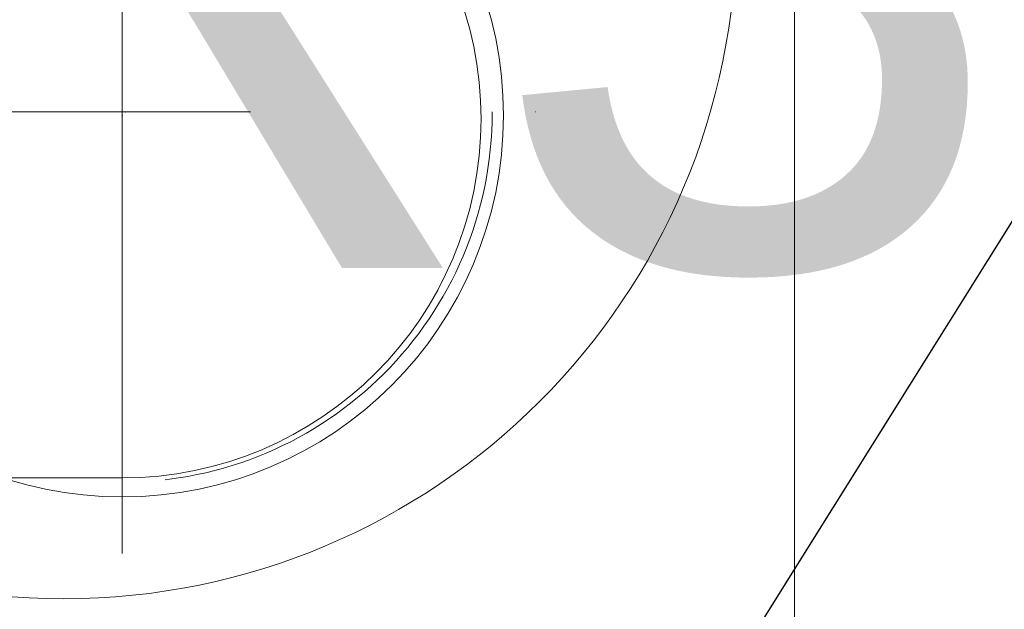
# Model space of a CAD drawing. Header units: millimetres. Extents: x -367720 to -162733, y 309172 to 337444.
# Tile 179 of 256: x -353205 to -352986, y 323942 to 324074. Entities that reach past the tile are written whole.
import ezdxf
from ezdxf.enums import TextEntityAlignment as Align

# ---------------------------------------------------------------- set-up
doc = ezdxf.new("R2010")
doc.units = ezdxf.units.MM
doc.header["$LTSCALE"] = 10
doc.header["$MEASUREMENT"] = 0
doc.linetypes.add('ACAD_ISO03W100', pattern=[30, 12, -18])
doc.linetypes.add('DASHDOT', pattern=[25.4, 12.7, -6.35, 0, -6.35])
doc.layers.get('0').update_dxf_attribs({"color": 255, "lineweight": 13})
for name, color, linetype, lineweight in [('LATS_EQ_HRUNIT_ANNO', 190, 'Continuous', 0), ('VZ1', 6, 'Continuous', 18), ('vzt-izolace', 50, 'Continuous', 9), ('vzt-odvod', 6, 'Continuous', 40), ('vzt-osy', 50, 'DASHDOT', 9), ('vzt-popis', 81, 'Continuous', 20), ('vzt-přívod', 2, 'Continuous', 40), ('vzt-spiro', 50, 'Continuous', 5), ('vzt-tenká', 2, 'Continuous', 20), ('vzt-čárkkovaná', 50, 'ACAD_ISO03W100', 9)]:
    doc.layers.add(name, color=color, linetype=linetype, lineweight=lineweight)
doc.layers.add('VZT_pozice', color=1, linetype='Continuous')
doc.styles.add('LATS_ANNO', font='arial.ttf')
doc.styles.add('ROMANS', font='ROMANS.shx', dxfattribs={"height": 80})

# ---------------------------------------------------------------- blocks, each defined once
blk = doc.blocks.new('LATS_BRANCH_ANNO')
blk.add_circle((0, 0), 150)
at = {"color": 0, "style": 'LATS_ANNO'}
blk.add_attdef('IDX_ID', text='', height=150, dxfattribs=at).set_placement((1.21, -1.3), align=Align.MIDDLE_CENTER)
blk = doc.blocks.new('A$C44164CF6')
at = {"layer": 'LATS_EQ_HRUNIT_ANNO', "ltscale": 5}
ref = blk.add_blockref('LATS_BRANCH_ANNO', (1587.48, 5174.71), dxfattribs=at)
ref.add_attrib('IDX_ID', 'HR3', dxfattribs={"layer": '0', "height": 150, "style": 'LATS_ANNO'}).set_placement((1588.69, 5173.4), align=Align.MIDDLE_CENTER)
at = {"layer": 'VZ1', "extrusion": (0, -1, -1.22461e-16), "style": 'ROMANS', "width": 0.8, "flags": 1}
for tag, p in [('MATERIAL', (-2269.09, 3112.52, -14812.16)), ('PRIRUBA', (-2269.09, 3112.52, -14812.16)), ('PRUTOK', (-2269.09, 3112.52, -14812.16)), ('PLOCHA', (-2269.09, 3112.52, -14812.16)), ('OBVOD', (-2269.09, 3112.52, -14812.16)), ('NAZEV', (-2269.09, 3112.52, -14812.16)), ('KOTA', (-2269.09, 3112.52, -14812.16)), ('USEK', (-2269.09, 3112.52, -14812.16)), ('TVAR', (-2269.09, 3112.52, -14812.16)), ('POS', (-2269.09, 3112.52, -14812.16)), ('NB2', (-2269.09, 3112.52, -14812.16)), ('NB1', (-2269.09, 3112.52, -14812.16)), ('DB', (-2269.09, 3112.52, -14812.16)), ('DA', (-2269.09, 3112.52, -14812.16)), ('B2', (-2269.09, 3112.52, -14812.16)), ('B1', (-2269.09, 3112.52, -14812.16)), ('A2', (-2269.09, 3112.52, -14812.16)), ('A1', (-2269.09, 3112.52, -14812.16)), ('LT', (-2269.09, 3112.52, -14812.16)), ('MATERIAL', (99885.33, 3112.52, -14812.16)), ('PRIRUBA', (99885.33, 3112.52, -14812.16)), ('PRUTOK', (99885.33, 3112.52, -14812.16)), ('PLOCHA', (99885.33, 3112.52, -14812.16)), ('OBVOD', (99885.33, 3112.52, -14812.16)), ('NAZEV', (99885.33, 3112.52, -14812.16)), ('KOTA', (99885.33, 3112.52, -14812.16)), ('USEK', (99885.33, 3112.52, -14812.16)), ('TVAR', (99885.33, 3112.52, -14812.16)), ('POS', (99885.33, 3112.52, -14812.16)), ('NB2', (99885.33, 3112.52, -14812.16)), ('NB1', (99885.33, 3112.52, -14812.16)), ('DB', (99885.33, 3112.52, -14812.16)), ('DA', (99885.33, 3112.52, -14812.16)), ('B2', (99885.33, 3112.52, -14812.16)), ('B1', (99885.33, 3112.52, -14812.16)), ('A2', (99885.33, 3112.52, -14812.16)), ('A1', (99885.33, 3112.52, -14812.16)), ('LT', (99885.33, 3112.52, -14812.16))]:
    blk.add_attdef(tag, p, '', height=1, rotation=180, dxfattribs=at)
at = {"layer": 'VZ1', "extrusion": (1.22461e-16, 1, 4.44089e-16), "style": 'ROMANS', "width": 0.8, "flags": 1}
for tag, p in [('MATERIAL', (2269.09, 2852.52, 14812.16)), ('PRIRUBA', (2269.09, 2852.52, 14812.16)), ('IZOLACE', (2269.09, 2852.52, 14812.16)), ('PRUTOK', (2269.09, 2852.52, 14812.16)), ('PLOCHA', (2269.09, 2852.52, 14812.16)), ('NASTCE', (2269.09, 2852.52, 14812.16)), ('OBVOD', (2269.09, 2852.52, 14812.16)), ('NAZEV', (2269.09, 2852.52, 14812.16)), ('KOTA', (2269.09, 2852.52, 14812.16)), ('USEK', (2269.09, 2852.52, 14812.16)), ('TVAR', (2269.09, 2852.52, 14812.16)), ('POS', (2269.09, 2852.52, 14812.16)), ('NB2', (2269.09, 2852.52, 14812.16)), ('NB1', (2269.09, 2852.52, 14812.16)), ('B1', (2269.09, 2852.52, 14812.16)), ('VS', (2269.09, 2852.52, 14812.16)), ('A1', (2269.09, 2852.52, 14812.16)), ('LT', (2269.09, 2852.52, 14812.16)), ('MATERIAL', (-99885.33, 2852.52, 14812.16)), ('PRIRUBA', (-99885.33, 2852.52, 14812.16)), ('IZOLACE', (-99885.33, 2852.52, 14812.16)), ('PRUTOK', (-99885.33, 2852.52, 14812.16)), ('PLOCHA', (-99885.33, 2852.52, 14812.16)), ('NASTCE', (-99885.33, 2852.52, 14812.16)), ('OBVOD', (-99885.33, 2852.52, 14812.16)), ('NAZEV', (-99885.33, 2852.52, 14812.16)), ('KOTA', (-99885.33, 2852.52, 14812.16)), ('USEK', (-99885.33, 2852.52, 14812.16)), ('TVAR', (-99885.33, 2852.52, 14812.16)), ('POS', (-99885.33, 2852.52, 14812.16)), ('NB2', (-99885.33, 2852.52, 14812.16)), ('NB1', (-99885.33, 2852.52, 14812.16)), ('B1', (-99885.33, 2852.52, 14812.16)), ('VS', (-99885.33, 2852.52, 14812.16)), ('A1', (-99885.33, 2852.52, 14812.16)), ('LT', (-99885.33, 2852.52, 14812.16))]:
    blk.add_attdef(tag, p, '', height=1, dxfattribs=at)
blk = doc.blocks.new('A$C075450A5')
at = {"layer": 'vzt-spiro'}
blk.add_line((0, 80), (148.51, 80), dxfattribs=at)
blk.add_arc((0, 0), 80, 90, 270, dxfattribs=at)
blk = doc.blocks.new('A$C585E0356')
at = {"layer": 'vzt-osy'}
for p, q in [((0, -98.38), (0, 98.38)), ((-98.38, 0), (98.38, 0))]:
    blk.add_line(p, q, dxfattribs=at)
for p in [(0, -0.78), (0.78, 0)]:
    blk.add_point(p, dxfattribs=at)
at = {"layer": 'vzt-tenká', "ltscale": 100}
blk.add_circle((0, -0.78), 85, dxfattribs=at)
at = {"layer": 'vzt-čárkkovaná'}
blk.add_circle((0, 0), 82.5, dxfattribs=at)
blk = doc.blocks.new('A$C44067DDB')
at = {"layer": 'vzt-izolace'}
h = blk.add_hatch(dxfattribs=at)
h.set_pattern_fill('CROSS', color=256, scale=500)
h.set_pattern_definition([(0, (-810420.72, 117365.74), (125, 125), [62.5, -187.5]), (90, (-810389.47, 117334.5), (-125, 125), [62.5, -187.5])])
edge = h.paths.add_edge_path()
edge.add_line((13267.2892, 11556.6431), (13267.2892, 11280.9155))
edge = h.paths.add_edge_path()
edge.add_line((13284.6221, 11556.6431), (13284.6221, 11280.9155))
edge = h.paths.add_edge_path()
edge.add_arc((13035.0379, 11420.1415), 135, 67.808393, 292.191607)
edge = h.paths.add_edge_path(flags=16)
edge.add_arc((13035.0379, 11420.1415), 125, 90, 270)
edge = h.paths.add_edge_path()
edge.add_line((13035.0379, 11545.1415), (13267.0793, 11545.1415))
edge = h.paths.add_edge_path()
edge.add_line((13267.2892, 11556.6431), (13284.6221, 11556.6431))
edge = h.paths.add_edge_path()
edge.add_line((13035.0379, 11295.1415), (13267.2892, 11295.1415))
edge = h.paths.add_edge_path()
edge.add_line((13267.2892, 11280.9155), (13284.6221, 11280.9155))
edge = h.paths.add_edge_path()
edge.add_line((13345.0379, 11545.1415), (13345.0379, 11295.1415))
edge = h.paths.add_edge_path()
edge.add_line((13345.0379, 11545.1415), (13284.6221, 11545.1415))
edge = h.paths.add_edge_path()
edge.add_line((13345.0379, 11295.1415), (13284.6221, 11295.1415))
edge = h.paths.add_edge_path()
edge.add_line((13436.2892, 11836.6431), (13436.2892, 11560.9155))
edge = h.paths.add_edge_path()
edge.add_line((13453.6221, 11836.6431), (13453.6221, 11560.9155))
edge = h.paths.add_edge_path()
edge.add_arc((13204.0379, 11700.1415), 135, 67.808393, 292.191607)
edge = h.paths.add_edge_path(flags=16)
edge.add_arc((13204.0379, 11700.1415), 125, 90, 270)
edge = h.paths.add_edge_path()
edge.add_line((13204.0379, 11825.1415), (13436.0793, 11825.1415))
edge = h.paths.add_edge_path()
edge.add_line((13436.2892, 11836.6431), (13453.6221, 11836.6431))
edge = h.paths.add_edge_path()
edge.add_line((13204.0379, 11575.1415), (13436.2892, 11575.1415))
edge = h.paths.add_edge_path()
edge.add_line((13436.2892, 11560.9155), (13453.6221, 11560.9155))
edge = h.paths.add_edge_path()
edge.add_line((13514.0379, 11825.1415), (13514.0379, 11575.1415))
edge = h.paths.add_edge_path()
edge.add_line((13514.0379, 11825.1415), (13453.6221, 11825.1415))
edge = h.paths.add_edge_path()
edge.add_line((13514.0379, 11575.1415), (13453.6221, 11575.1415))
edge = h.paths.add_edge_path()
edge.add_line((13501.3145, 11825.8656), (13501.3145, 11835.8595))
edge = h.paths.add_edge_path()
edge.add_line((13501.3145, 11835.8595), (13519.0632, 11835.8595))
edge = h.paths.add_edge_path()
edge.add_line((13519.0632, 11835.8595), (13519.0632, 11564.4235))
edge = h.paths.add_edge_path()
edge.add_line((13501.3145, 11825.8656), (13501.3145, 11564.4235))
edge = h.paths.add_edge_path()
edge.add_line((13887.8161, 11467.8902), (13612.0885, 11467.8902))
edge = h.paths.add_edge_path()
edge.add_line((13612.0885, 11467.8902), (13612.0885, 11450.5573))
edge = h.paths.add_edge_path()
edge.add_line((13601.7955, 11825.1415), (13775.8336, 11724.6606))
edge = h.paths.add_edge_path()
edge.add_line((13775.8336, 11724.6606), (13876.3145, 11550.6225))
edge = h.paths.add_edge_path()
edge.add_line((13519.0632, 11825.1415), (13601.7955, 11825.1415))
edge = h.paths.add_edge_path()
edge.add_line((13534.8082, 11575.1415), (13592.8209, 11541.6479))
edge = h.paths.add_edge_path()
edge.add_line((13592.8209, 11541.6479), (13626.3145, 11483.6352))
edge = h.paths.add_edge_path()
edge.add_line((13626.3145, 11483.6352), (13626.3145, 11467.8902))
edge = h.paths.add_edge_path()
edge.add_line((13876.3145, 11550.6225), (13876.3145, 11468.1))
edge = h.paths.add_edge_path()
edge.add_line((13501.3145, 11564.4235), (13519.0632, 11564.4235))
edge = h.paths.add_edge_path()
edge.add_line((13519.0632, 11575.1415), (13534.8082, 11575.1415))
edge = h.paths.add_edge_path()
edge.add_line((13887.8161, 11467.8902), (13887.8161, 11450.5573))
edge = h.paths.add_edge_path()
edge.add_line((13887.8161, 11450.5573), (13612.0885, 11450.5573))
edge = h.paths.add_edge_path()
edge.add_line((13876.3145, 11390.1415), (13626.002, 11390.1415))
edge = h.paths.add_edge_path()
edge.add_line((13876.3145, 11390.1415), (13876.3145, 11450.5573))
edge = h.paths.add_edge_path()
edge.add_line((13626.002, 11390.1415), (13626.002, 11450.5573))
edge = h.paths.add_edge_path()
edge.add_line((13441.3145, 11825.1415), (13441.3145, 11574.829))
edge = h.paths.add_edge_path()
edge.add_line((13441.3145, 11574.829), (13501.3145, 11574.829))
edge = h.paths.add_edge_path()
edge.add_line((13441.3145, 11825.1415), (13501.3145, 11825.1415))
edge = h.paths.add_edge_path()
edge.add_line((13388.5379, 10975.785), (13388.5379, 11225.785))
edge = h.paths.add_edge_path()
edge.add_line((13388.5379, 11225.785), (13448.5379, 11225.785))
edge = h.paths.add_edge_path()
edge.add_line((13448.5379, 11229.785), (13448.5379, 10971.785))
edge = h.paths.add_edge_path()
edge.add_line((13448.5379, 11229.785), (13456.5379, 11229.785))
edge = h.paths.add_edge_path()
edge.add_line((13456.5379, 11229.785), (13456.5379, 10971.785))
edge = h.paths.add_edge_path()
edge.add_line((13594.5379, 11184.785), (13594.5379, 11016.785))
edge = h.paths.add_edge_path()
edge.add_line((13602.5379, 11184.785), (13602.5379, 11016.785))
edge = h.paths.add_edge_path()
edge.add_line((13642.5379, 11180.785), (13602.5379, 11180.785))
edge = h.paths.add_edge_path()
edge.add_line((13642.5379, 11020.785), (13642.5379, 11180.785))
edge = h.paths.add_edge_path()
edge.add_line((13602.5379, 11184.785), (13594.5379, 11184.785))
edge = h.paths.add_edge_path()
edge.add_line((13456.5379, 11225.785), (13594.5379, 11180.785))
edge = h.paths.add_edge_path()
edge.add_line((13388.5379, 10975.785), (13448.5379, 10975.785))
edge = h.paths.add_edge_path()
edge.add_line((13448.5379, 10971.785), (13456.5379, 10971.785))
edge = h.paths.add_edge_path()
edge.add_line((13642.5379, 11020.785), (13602.5379, 11020.785))
edge = h.paths.add_edge_path()
edge.add_line((13602.5379, 11016.785), (13594.5379, 11016.785))
edge = h.paths.add_edge_path()
edge.add_line((13456.5379, 10975.785), (13594.5379, 11020.785))
edge = h.paths.add_edge_path()
edge.add_line((13376.0379, 10975.785), (13263.249, 10975.785))
edge = h.paths.add_edge_path()
edge.add_line((13376.0379, 11225.785), (13265.0678, 11225.785))
edge = h.paths.add_edge_path()
edge.add_arc((13205.0379, 11100.785), 137.5, 0, 360)
edge = h.paths.add_edge_path()
edge.add_line((13012.1629, 10963.285), (13012.1629, 11100.785))
edge = h.paths.add_edge_path()
edge.add_line((13024.6629, 11100.785), (13024.6629, 10963.285))
edge = h.paths.add_edge_path()
edge.add_line((13148.6633, 10975.785), (13024.6629, 10975.785))
edge = h.paths.add_edge_path()
edge.add_line((13145.6319, 11225.785), (13024.6629, 11225.785))
edge = h.paths.add_edge_path()
edge.add_line((12952.1629, 11100.785), (12952.1629, 11225.785))
edge = h.paths.add_edge_path()
edge.add_line((13012.1629, 11238.285), (13012.1629, 11100.785))
edge = h.paths.add_edge_path()
edge.add_line((13024.6629, 11100.785), (13024.6629, 11238.285))
edge = h.paths.add_edge_path()
edge.add_line((12952.1629, 11225.785), (13012.1629, 11225.785))
edge = h.paths.add_edge_path()
edge.add_line((13012.1629, 11238.285), (13024.6629, 11238.285))
edge = h.paths.add_edge_path()
edge.add_line((12952.1629, 11100.785), (12952.1629, 10975.785))
edge = h.paths.add_edge_path()
edge.add_line((12952.1629, 10975.785), (13012.1629, 10975.785))
edge = h.paths.add_edge_path(flags=16)
edge.add_arc((13205.0379, 11100.785), 125, 0, 360)
edge = h.paths.add_edge_path()
edge.add_line((13012.1629, 10963.285), (13024.6629, 10963.285))
edge = h.paths.add_edge_path()
edge.add_line((13388.5379, 10963.285), (13388.5379, 11100.785))
edge = h.paths.add_edge_path()
edge.add_line((13376.0379, 11100.785), (13376.0379, 10963.285))
edge = h.paths.add_edge_path()
edge.add_line((13376.0379, 11100.785), (13376.0379, 11238.285))
edge = h.paths.add_edge_path()
edge.add_line((13388.5379, 11238.285), (13388.5379, 11100.785))
edge = h.paths.add_edge_path(flags=16)
edge.add_line((13448.5379, 11100.785), (13448.5379, 11225.785))
edge = h.paths.add_edge_path()
edge.add_line((13388.5379, 11238.285), (13376.0379, 11238.285))
edge = h.paths.add_edge_path(flags=16)
edge.add_line((13448.5379, 11100.785), (13448.5379, 10975.785))
edge = h.paths.add_edge_path()
edge.add_line((13388.5379, 10963.285), (13376.0379, 10963.285))
edge = h.paths.add_edge_path()
edge.add_line((12420.4521, 10916.4949), (12420.4521, 10926.4887))
edge = h.paths.add_edge_path()
edge.add_line((12420.4521, 10926.4887), (12402.7034, 10926.4887))
edge = h.paths.add_edge_path()
edge.add_line((12402.7034, 10926.4887), (12402.7034, 10655.0528))
edge = h.paths.add_edge_path()
edge.add_line((12420.4521, 10916.4949), (12420.4521, 10655.0528))
edge = h.paths.add_edge_path()
edge.add_line((12128.4933, 10813.6908), (12323.4622, 10618.7219))
edge = h.paths.add_edge_path()
edge.add_line((12323.4622, 10618.7219), (12311.206, 10606.4657))
edge = h.paths.add_edge_path()
edge.add_line((12402.7034, 10915.7707), (12319.9712, 10915.7707))
edge = h.paths.add_edge_path()
edge.add_line((12324.5362, 10639.9146), (12313.4029, 10628.7812))
edge = h.paths.add_edge_path()
edge.add_line((12195.1267, 10864.0585), (12136.7746, 10805.7063))
edge = h.paths.add_edge_path()
edge.add_line((12420.4521, 10655.0528), (12402.7034, 10655.0528))
edge = h.paths.add_edge_path()
edge.add_line((12402.7034, 10665.7707), (12386.9585, 10665.7707))
edge = h.paths.add_edge_path()
edge.add_line((12128.4933, 10813.6908), (12116.2371, 10801.4346))
edge = h.paths.add_edge_path()
edge.add_line((12116.2371, 10801.4346), (12311.206, 10606.4657))
edge = h.paths.add_edge_path()
edge.add_line((12081.6496, 10750.5813), (12258.4263, 10573.8046))
edge = h.paths.add_edge_path()
edge.add_line((12081.6496, 10750.5813), (12124.37, 10793.3017))
edge = h.paths.add_edge_path()
edge.add_line((12258.6472, 10573.5836), (12301.3676, 10616.3041))
edge = h.paths.add_edge_path()
edge.add_line((12480.4521, 10915.7707), (12480.4521, 10665.4582))
edge = h.paths.add_edge_path()
edge.add_line((12480.4521, 10665.4582), (12420.4521, 10665.4582))
edge = h.paths.add_edge_path()
edge.add_line((12480.4521, 10915.7707), (12420.4521, 10915.7707))
edge = h.paths.add_edge_path()
edge.add_line((12195.1267, 10864.0585), (12319.9712, 10915.7707))
edge = h.paths.add_edge_path()
edge.add_line((12324.5362, 10639.9146), (12386.9585, 10665.7707))
edge = h.paths.add_edge_path()
edge.add_line((12785.0379, 10935.785), (12785.0379, 10645.785))
edge = h.paths.add_edge_path(flags=17)
edge.add_line((13160.0379, 10790.785), (13143.291, 10728.285))
edge.add_line((13143.291, 10728.285), (13160.0379, 10790.785))
edge.add_line((13160.0379, 10790.785), (13143.291, 10728.285))
edge.add_line((13143.291, 10728.285), (13160.0379, 10790.785))
edge.add_line((13160.0379, 10790.785), (13143.291, 10728.285))
edge.add_line((13143.291, 10728.285), (13160.0379, 10790.785))
edge.add_line((13160.0379, 10790.785), (13143.291, 10728.285))
edge.add_line((13143.291, 10728.285), (13160.0379, 10790.785))
edge.add_line((13160.0379, 10790.785), (13143.291, 10728.285))
edge.add_line((13143.291, 10728.285), (13160.0379, 10790.785))
edge.add_line((13160.0379, 10790.785), (13143.291, 10728.285))
edge.add_line((13143.291, 10728.285), (13160.0379, 10790.785))
edge.add_line((13160.0379, 10790.785), (13143.291, 10728.285))
edge.add_line((13143.291, 10728.285), (13160.0379, 10790.785))
edge.add_line((13160.0379, 10790.785), (13143.291, 10728.285))
edge.add_line((13143.291, 10728.285), (13160.0379, 10790.785))
edge.add_line((13143.291, 10728.285), (13097.5379, 10682.5318))
edge.add_line((13097.5379, 10682.5318), (13143.291, 10728.285))
edge.add_line((13143.291, 10728.285), (13097.5379, 10682.5318))
edge.add_line((13097.5379, 10682.5318), (13143.291, 10728.285))
edge.add_line((13143.291, 10728.285), (13097.5379, 10682.5318))
edge.add_line((13097.5379, 10682.5318), (13143.291, 10728.285))
edge.add_line((13143.291, 10728.285), (13097.5379, 10682.5318))
edge.add_line((13097.5379, 10682.5318), (13143.291, 10728.285))
edge.add_line((13143.291, 10728.285), (13097.5379, 10682.5318))
edge.add_line((13097.5379, 10682.5318), (13143.291, 10728.285))
edge.add_line((13143.291, 10728.285), (13097.5379, 10682.5318))
edge.add_line((13097.5379, 10682.5318), (13143.291, 10728.285))
edge.add_line((13143.291, 10728.285), (13097.5379, 10682.5318))
edge.add_line((13097.5379, 10682.5318), (13143.291, 10728.285))
edge.add_line((13143.291, 10728.285), (13097.5379, 10682.5318))
edge.add_line((13097.5379, 10682.5318), (13143.291, 10728.285))
edge.add_line((13097.5379, 10682.5318), (13035.0379, 10665.785))
edge.add_line((13035.0379, 10665.785), (13097.5379, 10682.5318))
edge.add_line((13097.5379, 10682.5318), (13035.0379, 10665.785))
edge.add_line((13035.0379, 10665.785), (13097.5379, 10682.5318))
edge.add_line((13097.5379, 10682.5318), (13035.0379, 10665.785))
edge.add_line((13035.0379, 10665.785), (13097.5379, 10682.5318))
edge.add_line((13097.5379, 10682.5318), (13035.0379, 10665.785))
edge.add_line((13035.0379, 10665.785), (13097.5379, 10682.5318))
edge.add_line((13097.5379, 10682.5318), (13035.0379, 10665.785))
edge.add_line((13035.0379, 10665.785), (13097.5379, 10682.5318))
edge.add_line((13097.5379, 10682.5318), (13035.0379, 10665.785))
edge.add_line((13035.0379, 10665.785), (13097.5379, 10682.5318))
edge.add_line((13097.5379, 10682.5318), (13035.0379, 10665.785))
edge.add_line((13035.0379, 10665.785), (13097.5379, 10682.5318))
edge.add_line((13097.5379, 10682.5318), (13035.0379, 10665.785))
edge.add_line((13035.0379, 10665.785), (13097.5379, 10682.5318))
edge.add_line((13035.0379, 10665.785), (12972.5379, 10682.5318))
edge.add_line((12972.5379, 10682.5318), (13035.0379, 10665.785))
edge.add_line((13035.0379, 10665.785), (12972.5379, 10682.5318))
edge.add_line((12972.5379, 10682.5318), (13035.0379, 10665.785))
edge.add_line((13035.0379, 10665.785), (12972.5379, 10682.5318))
edge.add_line((12972.5379, 10682.5318), (13035.0379, 10665.785))
edge.add_line((13035.0379, 10665.785), (12972.5379, 10682.5318))
edge.add_line((12972.5379, 10682.5318), (13035.0379, 10665.785))
edge.add_line((13035.0379, 10665.785), (12972.5379, 10682.5318))
edge.add_line((12972.5379, 10682.5318), (13035.0379, 10665.785))
edge.add_line((13035.0379, 10665.785), (12972.5379, 10682.5318))
edge.add_line((12972.5379, 10682.5318), (13035.0379, 10665.785))
edge.add_line((13035.0379, 10665.785), (12972.5379, 10682.5318))
edge.add_line((12972.5379, 10682.5318), (13035.0379, 10665.785))
edge.add_line((13035.0379, 10665.785), (12972.5379, 10682.5318))
edge.add_line((12972.5379, 10682.5318), (13035.0379, 10665.785))
edge.add_line((12972.5379, 10682.5318), (12926.7847, 10728.285))
edge.add_line((12926.7847, 10728.285), (12972.5379, 10682.5318))
edge.add_line((12972.5379, 10682.5318), (12926.7847, 10728.285))
edge.add_line((12926.7847, 10728.285), (12972.5379, 10682.5318))
edge.add_line((12972.5379, 10682.5318), (12926.7847, 10728.285))
edge.add_line((12926.7847, 10728.285), (12972.5379, 10682.5318))
edge.add_line((12972.5379, 10682.5318), (12926.7847, 10728.285))
edge.add_line((12926.7847, 10728.285), (12972.5379, 10682.5318))
edge.add_line((12972.5379, 10682.5318), (12926.7847, 10728.285))
edge.add_line((12926.7847, 10728.285), (12972.5379, 10682.5318))
edge.add_line((12972.5379, 10682.5318), (12926.7847, 10728.285))
edge.add_line((12926.7847, 10728.285), (12972.5379, 10682.5318))
edge.add_line((12972.5379, 10682.5318), (12926.7847, 10728.285))
edge.add_line((12926.7847, 10728.285), (12972.5379, 10682.5318))
edge.add_line((12972.5379, 10682.5318), (12926.7847, 10728.285))
edge.add_line((12926.7847, 10728.285), (12972.5379, 10682.5318))
edge.add_line((12926.7847, 10728.285), (12910.0379, 10790.785))
edge.add_line((12910.0379, 10790.785), (12926.7847, 10728.285))
edge.add_line((12926.7847, 10728.285), (12910.0379, 10790.785))
edge.add_line((12910.0379, 10790.785), (12926.7847, 10728.285))
edge.add_line((12926.7847, 10728.285), (12910.0379, 10790.785))
edge.add_line((12910.0379, 10790.785), (12926.7847, 10728.285))
edge.add_line((12926.7847, 10728.285), (12910.0379, 10790.785))
edge.add_line((12910.0379, 10790.785), (12926.7847, 10728.285))
edge.add_line((12926.7847, 10728.285), (12910.0379, 10790.785))
edge.add_line((12910.0379, 10790.785), (12926.7847, 10728.285))
edge.add_line((12926.7847, 10728.285), (12910.0379, 10790.785))
edge.add_line((12910.0379, 10790.785), (12926.7847, 10728.285))
edge.add_line((12926.7847, 10728.285), (12910.0379, 10790.785))
edge.add_line((12910.0379, 10790.785), (12926.7847, 10728.285))
edge.add_line((12926.7847, 10728.285), (12910.0379, 10790.785))
edge.add_line((12910.0379, 10790.785), (12926.7847, 10728.285))
edge.add_line((12910.0379, 10790.785), (12926.7847, 10853.285))
edge.add_line((12926.7847, 10853.285), (12910.0379, 10790.785))
edge.add_line((12910.0379, 10790.785), (12926.7847, 10853.285))
edge.add_line((12926.7847, 10853.285), (12910.0379, 10790.785))
edge.add_line((12910.0379, 10790.785), (12926.7847, 10853.285))
edge.add_line((12926.7847, 10853.285), (12910.0379, 10790.785))
edge.add_line((12910.0379, 10790.785), (12926.7847, 10853.285))
edge.add_line((12926.7847, 10853.285), (12910.0379, 10790.785))
edge.add_line((12910.0379, 10790.785), (12926.7847, 10853.285))
edge.add_line((12926.7847, 10853.285), (12910.0379, 10790.785))
edge.add_line((12910.0379, 10790.785), (12926.7847, 10853.285))
edge.add_line((12926.7847, 10853.285), (12910.0379, 10790.785))
edge.add_line((12910.0379, 10790.785), (12926.7847, 10853.285))
edge.add_line((12926.7847, 10853.285), (12910.0379, 10790.785))
edge.add_line((12910.0379, 10790.785), (12926.7847, 10853.285))
edge.add_line((12926.7847, 10853.285), (12910.0379, 10790.785))
edge.add_line((12926.7847, 10853.285), (12972.5379, 10899.0381))
edge.add_line((12972.5379, 10899.0381), (12926.7847, 10853.285))
edge.add_line((12926.7847, 10853.285), (12972.5379, 10899.0381))
edge.add_line((12972.5379, 10899.0381), (12926.7847, 10853.285))
edge.add_line((12926.7847, 10853.285), (12972.5379, 10899.0381))
edge.add_line((12972.5379, 10899.0381), (12926.7847, 10853.285))
edge.add_line((12926.7847, 10853.285), (12972.5379, 10899.0381))
edge.add_line((12972.5379, 10899.0381), (12926.7847, 10853.285))
edge.add_line((12926.7847, 10853.285), (12972.5379, 10899.0381))
edge.add_line((12972.5379, 10899.0381), (12926.7847, 10853.285))
edge.add_line((12926.7847, 10853.285), (12972.5379, 10899.0381))
edge.add_line((12972.5379, 10899.0381), (12926.7847, 10853.285))
edge.add_line((12926.7847, 10853.285), (12972.5379, 10899.0381))
edge.add_line((12972.5379, 10899.0381), (12926.7847, 10853.285))
edge.add_line((12926.7847, 10853.285), (12972.5379, 10899.0381))
edge.add_line((12972.5379, 10899.0381), (12926.7847, 10853.285))
edge.add_line((12972.5379, 10899.0381), (13035.0379, 10915.785))
edge.add_line((13035.0379, 10915.785), (12972.5379, 10899.0381))
edge.add_line((12972.5379, 10899.0381), (13035.0379, 10915.785))
edge.add_line((13035.0379, 10915.785), (12972.5379, 10899.0381))
edge.add_line((12972.5379, 10899.0381), (13035.0379, 10915.785))
edge.add_line((13035.0379, 10915.785), (12972.5379, 10899.0381))
edge.add_line((12972.5379, 10899.0381), (13035.0379, 10915.785))
edge.add_line((13035.0379, 10915.785), (12972.5379, 10899.0381))
edge.add_line((12972.5379, 10899.0381), (13035.0379, 10915.785))
edge.add_line((13035.0379, 10915.785), (12972.5379, 10899.0381))
edge.add_line((12972.5379, 10899.0381), (13035.0379, 10915.785))
edge.add_line((13035.0379, 10915.785), (12972.5379, 10899.0381))
edge.add_line((12972.5379, 10899.0381), (13035.0379, 10915.785))
edge.add_line((13035.0379, 10915.785), (12972.5379, 10899.0381))
edge.add_line((12972.5379, 10899.0381), (13035.0379, 10915.785))
edge.add_line((13035.0379, 10915.785), (12972.5379, 10899.0381))
edge.add_line((13035.0379, 10915.785), (13097.5379, 10899.0381))
edge.add_line((13097.5379, 10899.0381), (13035.0379, 10915.785))
edge.add_line((13035.0379, 10915.785), (13097.5379, 10899.0381))
edge.add_line((13097.5379, 10899.0381), (13035.0379, 10915.785))
edge.add_line((13035.0379, 10915.785), (13097.5379, 10899.0381))
edge.add_line((13097.5379, 10899.0381), (13035.0379, 10915.785))
edge.add_line((13035.0379, 10915.785), (13097.5379, 10899.0381))
edge.add_line((13097.5379, 10899.0381), (13035.0379, 10915.785))
edge.add_line((13035.0379, 10915.785), (13097.5379, 10899.0381))
edge.add_line((13097.5379, 10899.0381), (13035.0379, 10915.785))
edge.add_line((13035.0379, 10915.785), (13097.5379, 10899.0381))
edge.add_line((13097.5379, 10899.0381), (13035.0379, 10915.785))
edge.add_line((13035.0379, 10915.785), (13097.5379, 10899.0381))
edge.add_line((13097.5379, 10899.0381), (13035.0379, 10915.785))
edge.add_line((13035.0379, 10915.785), (13097.5379, 10899.0381))
edge.add_line((13097.5379, 10899.0381), (13035.0379, 10915.785))
edge.add_line((13097.5379, 10899.0381), (13143.291, 10853.285))
edge.add_line((13143.291, 10853.285), (13097.5379, 10899.0381))
edge.add_line((13097.5379, 10899.0381), (13143.291, 10853.285))
edge.add_line((13143.291, 10853.285), (13097.5379, 10899.0381))
edge.add_line((13097.5379, 10899.0381), (13143.291, 10853.285))
edge.add_line((13143.291, 10853.285), (13097.5379, 10899.0381))
edge.add_line((13097.5379, 10899.0381), (13143.291, 10853.285))
edge.add_line((13143.291, 10853.285), (13097.5379, 10899.0381))
edge.add_line((13097.5379, 10899.0381), (13143.291, 10853.285))
edge.add_line((13143.291, 10853.285), (13097.5379, 10899.0381))
edge.add_line((13097.5379, 10899.0381), (13143.291, 10853.285))
edge.add_line((13143.291, 10853.285), (13097.5379, 10899.0381))
edge.add_line((13097.5379, 10899.0381), (13143.291, 10853.285))
edge.add_line((13143.291, 10853.285), (13097.5379, 10899.0381))
edge.add_line((13097.5379, 10899.0381), (13143.291, 10853.285))
edge.add_line((13143.291, 10853.285), (13097.5379, 10899.0381))
edge.add_line((13143.291, 10853.285), (13160.0379, 10790.785))
edge.add_line((13160.0379, 10790.785), (13143.291, 10853.285))
edge.add_line((13143.291, 10853.285), (13160.0379, 10790.785))
edge.add_line((13160.0379, 10790.785), (13143.291, 10853.285))
edge.add_line((13143.291, 10853.285), (13160.0379, 10790.785))
edge.add_line((13160.0379, 10790.785), (13143.291, 10853.285))
edge.add_line((13143.291, 10853.285), (13160.0379, 10790.785))
edge.add_line((13160.0379, 10790.785), (13143.291, 10853.285))
edge.add_line((13143.291, 10853.285), (13160.0379, 10790.785))
edge.add_line((13160.0379, 10790.785), (13143.291, 10853.285))
edge.add_line((13143.291, 10853.285), (13160.0379, 10790.785))
edge.add_line((13160.0379, 10790.785), (13143.291, 10853.285))
edge.add_line((13143.291, 10853.285), (13160.0379, 10790.785))
edge.add_line((13160.0379, 10790.785), (13143.291, 10853.285))
edge.add_line((13143.291, 10853.285), (13160.0379, 10790.785))
edge.add_line((13160.0379, 10790.785), (13143.291, 10853.285))
h.paths.add_polyline_path([(12802.7865, 10930.011), (12785.4536, 10930.011), (12785.4536, 10654.2834), (12802.7865, 10654.2834)])
edge = h.paths.add_edge_path()
edge.add_line((12725.0379, 10915.785), (12785.4536, 10915.785))
edge.add_line((12725.0379, 10665.785), (12785.4536, 10665.785))
edge.add_line((12725.0379, 10665.785), (12725.0379, 10915.785))
edge.add_line((13035.0379, 10915.785), (12802.7865, 10915.785))
edge.add_line((13035.0379, 10665.785), (12802.9964, 10665.785))
edge.add_arc((13035.0379, 10790.785), 125, 270, 450)
edge.add_arc((13035.0379, 10790.785), 135, 247.808393, 472.191607)
edge.add_line((13035.0379, 10915.785), (12785.0379, 10915.785))
edge.add_line((12785.0379, 10915.785), (12785.0379, 10665.785))
edge.add_line((12785.0379, 10665.785), (13035.0379, 10665.785))
at = {"layer": 'VZ1', "color": 2, "extrusion": (-2.32831e-13, -1, -2.22045e-16)}
blk.add_line((12100.5073, 11432.4112, 2875), (12100.5073, 11432.4112, 2700), dxfattribs=at)
at = {"layer": 'vzt-popis'}
blk.add_line((12250.4234, 11599.4115, 50000), (12250.4234, 11251.7925, 50000), dxfattribs=at)
at = {"layer": 'VZT_pozice', "color": 7}
blk.add_line((12099.3929, 11089.9577), (13045.3566, 12601.2871), dxfattribs=at)
at = {"layer": 'vzt-odvod'}
blk.add_blockref('A$C585E0356', (12100.5073, 11433.1914, 2700), dxfattribs=at)
at = {"layer": 'vzt-odvod', "rotation": 180}
blk.add_blockref('A$C075450A5', (12100.5073, 11431.631, 2700), dxfattribs=at)
at = {"layer": 'VZ1', "extrusion": (1.04009e-13, 1, -4.87544e-15), "style": 'ROMANS', "width": 0.8, "flags": 1}
for tag in ['KOTA', 'USEK', 'TVAR', 'POS', 'NB2', 'NB1', 'VS', 'LT', 'D']:
    blk.add_attdef(tag, (-111318.983, 5039.0799, 11669.1415), '', height=1, dxfattribs=at)
at = {"layer": 'VZ1', "extrusion": (1, -3.06152e-16, 0), "style": 'ROMANS', "width": 0.8, "flags": 1}
for tag in ['NB2', 'NB1', 'PRUTOK', 'USEK', 'KOTA', 'NAZEV', 'PRIRUBA2', 'POS', 'MATERIAL', 'PRUMER', 'PLOCHA', 'LT', 'UHEL', 'R', 'D', 'TVAR']:
    blk.add_attdef(tag, (11669.1415, 5039.0799, 111318.983), '', height=1, rotation=90, dxfattribs=at)
at = {"layer": 'VZ1', "extrusion": (-2.71917e-32, 1, -4.44089e-16), "style": 'ROMANS', "width": 0.8, "flags": 1}
for tag, p in [('MATERIAL', (-177204.9859, 2943.2966, 11491.6104)), ('PRIRUBA', (-177204.9859, 2943.2966, 11491.6104)), ('PRUTOK', (-177204.9859, 2943.2966, 11491.6104)), ('PLOCHA', (-177204.9859, 2943.2966, 11491.6104)), ('OBVOD', (-177204.9859, 2943.2966, 11491.6104)), ('NAZEV', (-177204.9859, 2943.2966, 11491.6104)), ('KOTA', (-177204.9859, 2943.2966, 11491.6104)), ('USEK', (-177204.9859, 2943.2966, 11491.6104)), ('TVAR', (-177204.9859, 2943.2966, 11491.6104)), ('NBN', (-177204.9859, 2943.2966, 11491.6104)), ('POS', (-177204.9859, 2943.2966, 11491.6104)), ('NB3', (-177204.9859, 2943.2966, 11491.6104)), ('VS', (-177204.9859, 2943.2966, 11491.6104)), ('LT', (-177204.9859, 2943.2966, 11491.6104)), ('B', (-177204.9859, 2943.2966, 11491.6104)), ('R', (-177204.9859, 2943.2966, 11491.6104)), ('A', (-177204.9859, 2943.2966, 11491.6104)), ('MATERIAL', (-11332.888, 6131.7212, 9501.275)), ('MATERIAL', (-11332.9671, 2943.2966, 9501.275)), ('PRIRUBA', (-11332.888, 6131.7212, 9501.275)), ('PRIRUBA', (-11332.9671, 2943.2966, 9501.275)), ('PRUTOK', (-11332.888, 6131.7212, 9501.275)), ('PRUTOK', (-11332.9671, 2943.2966, 9501.275)), ('PLOCHA', (-11332.888, 6131.7212, 9501.275)), ('PLOCHA', (-11332.9671, 2943.2966, 9501.275)), ('OBVOD', (-11332.888, 6131.7212, 9501.275)), ('OBVOD', (-11332.9671, 2943.2966, 9501.275)), ('NAZEV', (-11332.888, 6131.7212, 9501.275)), ('NAZEV', (-11332.9671, 2943.2966, 9501.275)), ('KOTA', (-11332.888, 6131.7212, 9501.275)), ('USEK', (-11332.888, 6131.7212, 9501.275)), ('KOTA', (-11332.9671, 2943.2966, 9501.275)), ('USEK', (-11332.9671, 2943.2966, 9501.275)), ('TVAR', (-11332.888, 6131.7212, 9501.275)), ('TVAR', (-11332.9671, 2943.2966, 9501.275)), ('NBN', (-11332.888, 6131.7212, 9501.275)), ('NBN', (-11332.9671, 2943.2966, 9501.275)), ('POS', (-11332.888, 6131.7212, 9501.275)), ('NB3', (-11332.888, 6131.7212, 9501.275)), ('POS', (-11332.9671, 2943.2966, 9501.275)), ('NB3', (-11332.9671, 2943.2966, 9501.275)), ('VS', (-11332.888, 6131.7212, 9501.275)), ('LT', (-11332.888, 6131.7212, 9501.275)), ('VS', (-11332.9671, 2943.2966, 9501.275)), ('LT', (-11332.9671, 2943.2966, 9501.275)), ('B', (-11332.888, 6131.7212, 9501.275)), ('R', (-11332.888, 6131.7212, 9501.275)), ('A', (-11332.888, 6131.7212, 9501.275)), ('B', (-11332.9671, 2943.2966, 9501.275)), ('R', (-11332.9671, 2943.2966, 9501.275)), ('A', (-11332.9671, 2943.2966, 9501.275)), ('MATERIAL', (-109446.9123, 2943.2966, 9501.275)), ('PRIRUBA', (-109446.9123, 2943.2966, 9501.275)), ('PRUTOK', (-109446.9123, 2943.2966, 9501.275)), ('PLOCHA', (-109446.9123, 2943.2966, 9501.275)), ('OBVOD', (-109446.9123, 2943.2966, 9501.275)), ('NAZEV', (-109446.9123, 2943.2966, 9501.275)), ('KOTA', (-109446.9123, 2943.2966, 9501.275)), ('USEK', (-109446.9123, 2943.2966, 9501.275)), ('TVAR', (-109446.9123, 2943.2966, 9501.275)), ('NBN', (-109446.9123, 2943.2966, 9501.275)), ('POS', (-109446.9123, 2943.2966, 9501.275)), ('NB3', (-109446.9123, 2943.2966, 9501.275)), ('VS', (-109446.9123, 2943.2966, 9501.275)), ('LT', (-109446.9123, 2943.2966, 9501.275)), ('B', (-109446.9123, 2943.2966, 9501.275)), ('R', (-109446.9123, 2943.2966, 9501.275)), ('A', (-109446.9123, 2943.2966, 9501.275))]:
    blk.add_attdef(tag, p, '', height=1, dxfattribs=at)
at = {"layer": 'VZ1', "extrusion": (-1, 0, 0), "style": 'ROMANS', "width": 0.8, "flags": 1}
for tag, p in [('NB3', (-11312.8354, 2943.2966, -178642.0188)), ('PRUTOK', (-11312.8354, 2943.2966, -178642.0188)), ('USEK', (-11312.8354, 2943.2966, -178642.0188)), ('VS', (-11312.8354, 2943.2966, -178642.0188)), ('NAZEV', (-11312.8354, 2943.2966, -178642.0188)), ('KOTA', (-11312.8354, 2943.2966, -178642.0188)), ('POS', (-11312.8354, 2943.2966, -178642.0188)), ('MATERIAL', (-11312.8354, 2943.2966, -178642.0188)), ('PRIRUBA', (-11312.8354, 2943.2966, -178642.0188)), ('PLOCHA', (-11312.8354, 2943.2966, -178642.0188)), ('OBVOD', (-11312.8354, 2943.2966, -178642.0188)), ('R', (-11312.8354, 2943.2966, -178642.0188)), ('LT', (-11312.8354, 2943.2966, -178642.0188)), ('B', (-11312.8354, 2943.2966, -178642.0188)), ('A', (-11312.8354, 2943.2966, -178642.0188)), ('TVAR', (-11312.8354, 2943.2966, -178642.0188)), ('NB3', (-9322.5, 6131.7212, -12769.9209)), ('PRUTOK', (-9322.5, 6131.7212, -12769.9209)), ('USEK', (-9322.5, 6131.7212, -12769.9209)), ('VS', (-9322.5, 6131.7212, -12769.9209)), ('NAZEV', (-9322.5, 6131.7212, -12769.9209)), ('KOTA', (-9322.5, 6131.7212, -12769.9209)), ('POS', (-9322.5, 6131.7212, -12769.9209)), ('MATERIAL', (-9322.5, 6131.7212, -12769.9209)), ('PRIRUBA', (-9322.5, 6131.7212, -12769.9209)), ('PLOCHA', (-9322.5, 6131.7212, -12769.9209)), ('OBVOD', (-9322.5, 6131.7212, -12769.9209)), ('R', (-9322.5, 6131.7212, -12769.9209)), ('LT', (-9322.5, 6131.7212, -12769.9209)), ('B', (-9322.5, 6131.7212, -12769.9209)), ('A', (-9322.5, 6131.7212, -12769.9209)), ('TVAR', (-9322.5, 6131.7212, -12769.9209)), ('NB3', (-9322.5, 2943.2966, -12770)), ('PRUTOK', (-9322.5, 2943.2966, -12770)), ('USEK', (-9322.5, 2943.2966, -12770)), ('VS', (-9322.5, 2943.2966, -12770)), ('NAZEV', (-9322.5, 2943.2966, -12770)), ('KOTA', (-9322.5, 2943.2966, -12770)), ('POS', (-9322.5, 2943.2966, -12770)), ('MATERIAL', (-9322.5, 2943.2966, -12770)), ('PRIRUBA', (-9322.5, 2943.2966, -12770)), ('PLOCHA', (-9322.5, 2943.2966, -12770)), ('OBVOD', (-9322.5, 2943.2966, -12770)), ('R', (-9322.5, 2943.2966, -12770)), ('LT', (-9322.5, 2943.2966, -12770)), ('B', (-9322.5, 2943.2966, -12770)), ('A', (-9322.5, 2943.2966, -12770)), ('TVAR', (-9322.5, 2943.2966, -12770)), ('NB3', (-9322.5, 2943.2966, -110883.9452)), ('PRUTOK', (-9322.5, 2943.2966, -110883.9452)), ('USEK', (-9322.5, 2943.2966, -110883.9452)), ('VS', (-9322.5, 2943.2966, -110883.9452)), ('NAZEV', (-9322.5, 2943.2966, -110883.9452)), ('KOTA', (-9322.5, 2943.2966, -110883.9452)), ('POS', (-9322.5, 2943.2966, -110883.9452)), ('MATERIAL', (-9322.5, 2943.2966, -110883.9452)), ('PRIRUBA', (-9322.5, 2943.2966, -110883.9452)), ('PLOCHA', (-9322.5, 2943.2966, -110883.9452)), ('OBVOD', (-9322.5, 2943.2966, -110883.9452)), ('R', (-9322.5, 2943.2966, -110883.9452)), ('LT', (-9322.5, 2943.2966, -110883.9452)), ('B', (-9322.5, 2943.2966, -110883.9452)), ('A', (-9322.5, 2943.2966, -110883.9452)), ('TVAR', (-9322.5, 2943.2966, -110883.9452))]:
    blk.add_attdef(tag, p, '', height=1, rotation=270, dxfattribs=at)
at = {"layer": 'VZ1', "extrusion": (1, -2.32324e-14, 0), "style": 'ROMANS', "width": 0.8, "flags": 1}
for tag in ['NB2', 'NB1', 'PRUTOK', 'USEK', 'KOTA', 'NAZEV', 'PRIRUBA2', 'POS', 'MATERIAL', 'PRUMER', 'PLOCHA', 'LT', 'UHEL', 'R', 'D', 'TVAR']:
    blk.add_attdef(tag, (11224.1742, 2147.9426, 13745.0379), '', height=1, rotation=270, dxfattribs=at)
at = {"layer": 'VZ1', "extrusion": (-1.83691e-16, -1, 0), "style": 'ROMANS', "width": 0.8, "flags": 1}
for tag in ['POZNAMKA', 'NB2', 'NB1', 'DATA-HODNOTA', 'DATA-KLIC', 'PRUTOK', 'USEK', 'DRUHTLUM', 'ZETA', 'PR', 'TYP', 'NAZEV', 'POS', 'VETA']:
    blk.add_attdef(tag, (111863.9472, 3000, -10940.785), '', height=1, dxfattribs=at)
at = {"layer": 'VZ1', "extrusion": (0, 1, -1.26974e-15), "style": 'ROMANS', "width": 0.8, "flags": 1}
for tag in ['PRIRUBA2', 'MATERIAL', 'PRUMER', 'IZOLACE', 'PRUTOK', 'PLOCHA', 'NASTCE', 'NAZEV', 'KOTA', 'USEK', 'TVAR', 'POS', 'NB2', 'NB1', 'VS', 'LT', 'D']:
    blk.add_attdef(tag, (-111858.983, 2389.3275, 10075), '', height=1, dxfattribs=at)
at = {"layer": 'VZ1', "style": 'ROMANS', "width": 0.8, "flags": 1}
for tag in ['VS', 'OBVOD', 'USEK', 'IZOLACE', 'NASTCE', 'PRUTOK', 'KOTA', 'POS', 'PRIRUBA', 'PLOCHA', 'A1', 'TVAR', 'NB2', 'NB1', 'NAZEV', 'MATERIAL', 'LT', 'B1']:
    blk.add_attdef(tag, (12740, 9530), '', height=1, rotation=270, dxfattribs=at)
at = {"layer": 'VZ1', "extrusion": (0, -1, 0), "style": 'ROMANS', "width": 0.8, "flags": 1}
for tag, p in [('NBN', (179201.405, 2639.0523, -9490.3354)), ('NB3', (179201.405, 2639.0523, -9490.3354)), ('PRUTOK', (179201.405, 2639.0523, -9490.3354)), ('USEK', (179201.405, 2639.0523, -9490.3354)), ('VS', (179201.405, 2639.0523, -9490.3354)), ('NAZEV', (179201.405, 2639.0523, -9490.3354)), ('KOTA', (179201.405, 2639.0523, -9490.3354)), ('POS', (179201.405, 2639.0523, -9490.3354)), ('MATERIAL', (179201.405, 2639.0523, -9490.3354)), ('PRIRUBA', (179201.405, 2639.0523, -9490.3354)), ('PLOCHA', (179201.405, 2639.0523, -9490.3354)), ('OBVOD', (179201.405, 2639.0523, -9490.3354)), ('R', (179201.405, 2639.0523, -9490.3354)), ('LT', (179201.405, 2639.0523, -9490.3354)), ('B', (179201.405, 2639.0523, -9490.3354)), ('A', (179201.405, 2639.0523, -9490.3354)), ('TVAR', (179201.405, 2639.0523, -9490.3354)), ('NBN', (13329.3863, 2639.0523, -7500)), ('NB3', (13329.3863, 2639.0523, -7500)), ('PRUTOK', (13329.3863, 2639.0523, -7500)), ('USEK', (13329.3863, 2639.0523, -7500)), ('VS', (13329.3863, 2639.0523, -7500)), ('NAZEV', (13329.3863, 2639.0523, -7500)), ('KOTA', (13329.3863, 2639.0523, -7500)), ('POS', (13329.3863, 2639.0523, -7500)), ('MATERIAL', (13329.3863, 2639.0523, -7500)), ('PRIRUBA', (13329.3863, 2639.0523, -7500)), ('PLOCHA', (13329.3863, 2639.0523, -7500)), ('OBVOD', (13329.3863, 2639.0523, -7500)), ('R', (13329.3863, 2639.0523, -7500)), ('LT', (13329.3863, 2639.0523, -7500)), ('B', (13329.3863, 2639.0523, -7500)), ('A', (13329.3863, 2639.0523, -7500)), ('TVAR', (13329.3863, 2639.0523, -7500)), ('TVAR', (111443.3315, 2639.0523, -7500)), ('A', (111443.3315, 2639.0523, -7500)), ('B', (111443.3315, 2639.0523, -7500)), ('LT', (111443.3315, 2639.0523, -7500)), ('R', (111443.3315, 2639.0523, -7500)), ('OBVOD', (111443.3315, 2639.0523, -7500)), ('PLOCHA', (111443.3315, 2639.0523, -7500)), ('PRIRUBA', (111443.3315, 2639.0523, -7500)), ('MATERIAL', (111443.3315, 2639.0523, -7500)), ('POS', (111443.3315, 2639.0523, -7500)), ('KOTA', (111443.3315, 2639.0523, -7500)), ('NAZEV', (111443.3315, 2639.0523, -7500)), ('VS', (111443.3315, 2639.0523, -7500)), ('USEK', (111443.3315, 2639.0523, -7500)), ('PRUTOK', (111443.3315, 2639.0523, -7500)), ('NB3', (111443.3315, 2639.0523, -7500)), ('NBN', (111443.3315, 2639.0523, -7500)), ('NBN', (111443.3315, 2639.0523, -7500)), ('NB3', (111443.3315, 2639.0523, -7500)), ('PRUTOK', (111443.3315, 2639.0523, -7500)), ('USEK', (111443.3315, 2639.0523, -7500)), ('VS', (111443.3315, 2639.0523, -7500)), ('NAZEV', (111443.3315, 2639.0523, -7500)), ('KOTA', (111443.3315, 2639.0523, -7500)), ('POS', (111443.3315, 2639.0523, -7500)), ('MATERIAL', (111443.3315, 2639.0523, -7500)), ('PRIRUBA', (111443.3315, 2639.0523, -7500)), ('PLOCHA', (111443.3315, 2639.0523, -7500)), ('OBVOD', (111443.3315, 2639.0523, -7500)), ('R', (111443.3315, 2639.0523, -7500)), ('LT', (111443.3315, 2639.0523, -7500)), ('B', (111443.3315, 2639.0523, -7500)), ('A', (111443.3315, 2639.0523, -7500)), ('TVAR', (111443.3315, 2639.0523, -7500))]:
    blk.add_attdef(tag, p, '', height=1, rotation=90, dxfattribs=at)
at = {"layer": 'VZ1', "extrusion": (2.83287e-14, -1, 0), "style": 'ROMANS', "width": 0.8, "flags": 1}
for tag, p in [('IZOLACE', (4619.6938, 3000, -5099.5832)), ('NASTCE', (4619.6938, 3000, -5099.5832)), ('NB2', (4619.6938, 3000, -5099.5832)), ('NB1', (4619.6938, 3000, -5099.5832)), ('VS', (4619.6938, 3000, -5099.5832)), ('PRUTOK', (4619.6938, 3000, -5099.5832)), ('USEK', (4619.6938, 3000, -5099.5832)), ('KOTA', (4619.6938, 3000, -5099.5832)), ('NAZEV', (4619.6938, 3000, -5099.5832)), ('PRIRUBA2', (4619.6938, 3000, -5099.5832)), ('POS', (4619.6938, 3000, -5099.5832)), ('MATERIAL', (4619.6938, 3000, -5099.5832)), ('PRUMER', (4619.6938, 3000, -5099.5832)), ('PLOCHA', (4619.6938, 3000, -5099.5832)), ('LT', (4619.6938, 3000, -5099.5832)), ('D', (4619.6938, 3000, -5099.5832)), ('TVAR', (4619.6938, 3000, -5099.5832)), ('IZOLACE', (102733.639, 3000, -4512.6709)), ('NASTCE', (102733.639, 3000, -4512.6709)), ('NB2', (102733.639, 3000, -4512.6709)), ('NB1', (102733.639, 3000, -4512.6709)), ('VS', (102733.639, 3000, -4512.6709)), ('PRUTOK', (102733.639, 3000, -4512.6709)), ('USEK', (102733.639, 3000, -4512.6709)), ('KOTA', (102733.639, 3000, -4512.6709)), ('NAZEV', (102733.639, 3000, -4512.6709)), ('PRIRUBA2', (102733.639, 3000, -4512.6709)), ('POS', (102733.639, 3000, -4512.6709)), ('MATERIAL', (102733.639, 3000, -4512.6709)), ('PRUMER', (102733.639, 3000, -4512.6709)), ('PLOCHA', (102733.639, 3000, -4512.6709)), ('LT', (102733.639, 3000, -4512.6709)), ('D', (102733.639, 3000, -4512.6709)), ('TVAR', (102733.639, 3000, -4512.6709))]:
    blk.add_attdef(tag, p, '', height=1, dxfattribs=at)
at = {"layer": 'vzt-přívod', "lineweight": 30, "extrusion": (-1, 0, 0), "style": 'ROMANS', "width": 0.8, "flags": 1}
for p in [(-11312.8354, 2943.2966, -178642.0188), (-9322.5, 6131.7212, -12769.9209), (-9322.5, 2943.2966, -12770), (-9322.5, 2943.2966, -110883.9452)]:
    blk.add_attdef('NBN', p, '', height=1, rotation=270, dxfattribs=at)
at = {"layer": 'vzt-přívod', "lineweight": 30, "extrusion": (0.707107, 0.707107, 0), "style": 'ROMANS', "width": 0.8, "flags": 1}
for tag, p in [('PRIRUBA2', (-1079.1254, 2936.5022, 15975.6328)), ('MATERIAL', (-1079.1254, 2936.5022, 15975.6328)), ('PRIRUBA2', (-70456.1614, 2936.5022, 85352.6688)), ('MATERIAL', (-70456.1614, 2936.5022, 85352.6688)), ('PRUMER', (-1079.1254, 2936.5022, 15975.6328)), ('IZOLACE', (-1079.1254, 2936.5022, 15975.6328)), ('PRUTOK', (-1079.1254, 2936.5022, 15975.6328)), ('PLOCHA', (-1079.1254, 2936.5022, 15975.6328)), ('NASTCE', (-1079.1254, 2936.5022, 15975.6328)), ('NAZEV', (-1079.1254, 2936.5022, 15975.6328)), ('KOTA', (-1079.1254, 2936.5022, 15975.6328)), ('USEK', (-1079.1254, 2936.5022, 15975.6328)), ('TVAR', (-1079.1254, 2936.5022, 15975.6328)), ('POS', (-1079.1254, 2936.5022, 15975.6328)), ('NB2', (-1079.1254, 2936.5022, 15975.6328)), ('NB1', (-1079.1254, 2936.5022, 15975.6328)), ('PRUMER', (-70456.1614, 2936.5022, 85352.6688)), ('IZOLACE', (-70456.1614, 2936.5022, 85352.6688)), ('PRUTOK', (-70456.1614, 2936.5022, 85352.6688)), ('PLOCHA', (-70456.1614, 2936.5022, 85352.6688)), ('NASTCE', (-70456.1614, 2936.5022, 85352.6688)), ('NAZEV', (-70456.1614, 2936.5022, 85352.6688)), ('KOTA', (-70456.1614, 2936.5022, 85352.6688)), ('USEK', (-70456.1614, 2936.5022, 85352.6688)), ('TVAR', (-70456.1614, 2936.5022, 85352.6688)), ('POS', (-70456.1614, 2936.5022, 85352.6688)), ('NB2', (-70456.1614, 2936.5022, 85352.6688)), ('NB1', (-70456.1614, 2936.5022, 85352.6688)), ('VS', (-1079.1254, 2936.5022, 15975.6328)), ('LT', (-1079.1254, 2936.5022, 15975.6328)), ('D', (-1079.1254, 2936.5022, 15975.6328)), ('VS', (-70456.1614, 2936.5022, 85352.6688)), ('LT', (-70456.1614, 2936.5022, 85352.6688)), ('D', (-70456.1614, 2936.5022, 85352.6688))]:
    blk.add_attdef(tag, p, '', height=1, dxfattribs=at)
at = {"layer": 'vzt-přívod', "lineweight": 30, "style": 'ROMANS', "width": 0.8, "flags": 1}
for tag, p in [('USEK', (11882.7585, 10460.1981, 2936.5022)), ('UHEL', (11882.7585, 10460.1981, 2936.5022)), ('PRUTOK', (11882.7585, 10460.1981, 2936.5022)), ('KOTA', (11882.7585, 10460.1981, 2936.5022)), ('PRIRUBA2', (11882.7585, 10460.1981, 2936.5022)), ('POS', (11882.7585, 10460.1981, 2936.5022)), ('PRUMER', (11882.7585, 10460.1981, 2936.5022)), ('PLOCHA', (11882.7585, 10460.1981, 2936.5022)), ('TVAR', (11882.7585, 10460.1981, 2936.5022)), ('NB2', (11882.7585, 10460.1981, 2936.5022)), ('NB1', (11882.7585, 10460.1981, 2936.5022)), ('NAZEV', (11882.7585, 10460.1981, 2936.5022)), ('MATERIAL', (11882.7585, 10460.1981, 2936.5022)), ('LT', (11882.7585, 10460.1981, 2936.5022)), ('R', (11882.7585, 10460.1981, 2936.5022)), ('D', (11882.7585, 10460.1981, 2936.5022)), ('USEK', (109996.7036, 10460.1981, 2936.5022)), ('UHEL', (109996.7036, 10460.1981, 2936.5022)), ('PRUTOK', (109996.7036, 10460.1981, 2936.5022)), ('KOTA', (109996.7036, 10460.1981, 2936.5022)), ('PRIRUBA2', (109996.7036, 10460.1981, 2936.5022)), ('POS', (109996.7036, 10460.1981, 2936.5022)), ('PRUMER', (109996.7036, 10460.1981, 2936.5022)), ('PLOCHA', (109996.7036, 10460.1981, 2936.5022)), ('TVAR', (109996.7036, 10460.1981, 2936.5022)), ('NB2', (109996.7036, 10460.1981, 2936.5022)), ('NB1', (109996.7036, 10460.1981, 2936.5022)), ('NAZEV', (109996.7036, 10460.1981, 2936.5022)), ('MATERIAL', (109996.7036, 10460.1981, 2936.5022)), ('LT', (109996.7036, 10460.1981, 2936.5022)), ('R', (109996.7036, 10460.1981, 2936.5022)), ('D', (109996.7036, 10460.1981, 2936.5022))]:
    blk.add_attdef(tag, p, '', height=1, rotation=270, dxfattribs=at)
at = {"layer": 'vzt-přívod', "lineweight": 30, "extrusion": (-1, 0, 1.77636e-15), "style": 'ROMANS', "width": 0.8, "flags": 1}
for tag in ['IZOLACE', 'NASTCE', 'NB2', 'NB1', 'VS', 'PRUTOK', 'USEK', 'KOTA', 'NAZEV', 'POS', 'MATERIAL', 'PRIRUBA', 'PLOCHA', 'OBVOD', 'LT', 'B1', 'A1', 'TVAR']:
    blk.add_attdef(tag, (-9530, 2813.2966, -12620), '', height=1, dxfattribs=at)

msp = doc.modelspace()

# ---------------------------------------------------------------- block references
msp.add_blockref('A$C44164CF6', (-354782.86, 318920.06))

# ---------------------------------------------------------------- next in the draw order: block references
msp.add_blockref('A$C44067DDB', (-365282.86, 312620.06))

doc.saveas('drawing.dxf')
